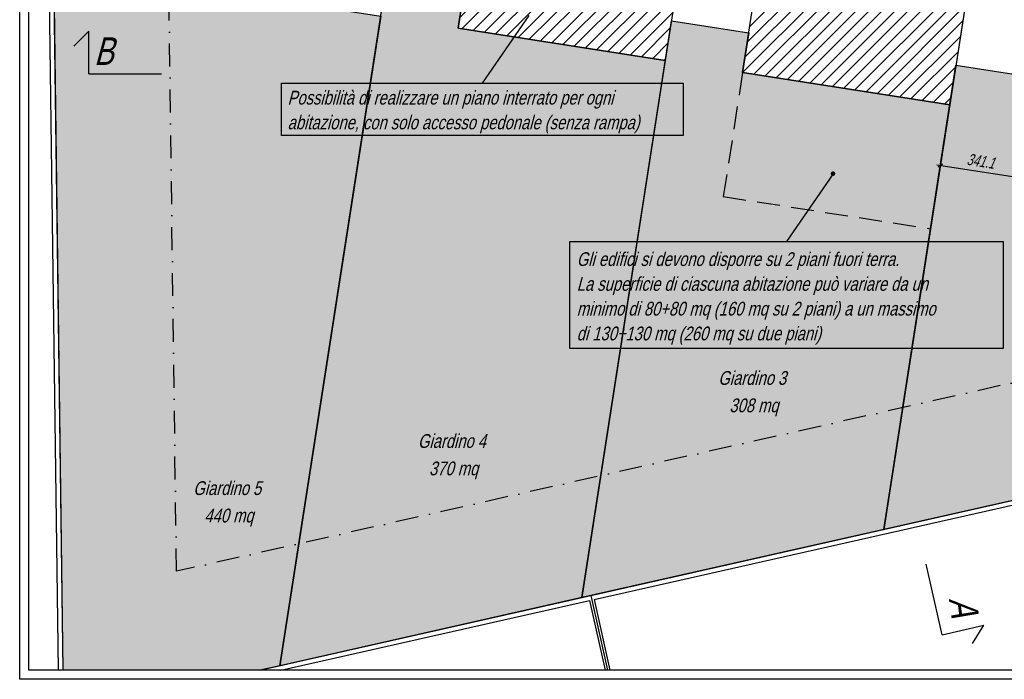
# Model space of a CAD drawing. Extents: x 662872 to 741672, y -776821 to -720021.
# Tile 1 of 13: x 662872 to 705791, y -776821 to -748077. Entities that reach past the tile are written whole.
import ezdxf

# ---------------------------------------------------------------- set-up
doc = ezdxf.new("R2010")
doc.units = 0
doc.header["$LTSCALE"] = 200
doc.linetypes.add('DASHDOT', pattern=[10, 5, -2.5, 0, -2.5])
doc.linetypes.add('DASHED', pattern=[7.5, 5, -2.5])
doc.layers.get('0').update_dxf_attribs({"linetype": 'CONTINUOUS'})
doc.layers.add('Immagini elementi utilizzati', color=7, linetype='CONTINUOUS')
doc.layers.add('Planimetria', color=7, linetype='CONTINUOUS')
doc.layers.add('LineeSezione', color=7, linetype='CONTINUOUS', lineweight=18)
doc.styles.add('ARIAL', font='arial.ttf')
doc.styles.add('CADWORK6', font='UNIVERS')
pattern_1 = [(45, (0, 0), (282.84271, -282.84271), [])]

# ---------------------------------------------------------------- blocks, each defined once
blk = doc.blocks.new('CDWK_EXTR_4')
at = {"lineweight": -2}
h = blk.add_hatch(color=0, dxfattribs=at)
edge = h.paths.add_edge_path()
edge.add_arc((0, 0), 0.5, 0, 360)
blk = doc.blocks.new('*D64')
at = {"layer": 'Immagini elementi utilizzati', "color": 9, "lineweight": -2}
for p, q in [((702979, -754578), (703096, -753827)), ((702845, -754395), (706532, -754969)), ((702912, -754487), (703095, -754353)), ((706349, -755103), (706466, -754352)), ((706282, -755011), (706465, -754878))]:
    blk.add_line(p, q, dxfattribs=at)
at = {"layer": 'Immagini elementi utilizzati', "color": 7, "lineweight": 18, "style": 'ARIAL', "oblique": 15, "width": 0.7}
blk.add_text('341.1', height=500, rotation=351.1531, dxfattribs=at).set_placement((704127, -754393))

msp = doc.modelspace()

# ---------------------------------------------------------------- hatches: boundary and pattern name
at = {"layer": 'Immagini elementi utilizzati', "linetype": 'Continuous'}
for points in [[(664164, -730745), (668477, -731416), (666478, -744261), (669848, -744786), (669579, -746515), (678610, -747921), (674205, -776228), (673344, -776421), (664762, -776421)], [(678880, -746192), (682250, -746716), (681981, -748445), (691012, -749851), (687369, -773260), (674205, -776228)], [(691282, -748122), (694652, -748647), (694383, -750376), (703414, -751781), (700533, -770293), (687369, -773260)], [(703683, -750052), (707054, -750577), (706785, -752306), (715816, -753712), (713697, -767326), (700533, -770293)]]:
    msp.add_hatch(color=106, dxfattribs=at).paths.add_polyline_path(points)
h = msp.add_hatch(dxfattribs=at)
h.set_pattern_fill('ANSI31', color=9, scale=125.985042, style=0, pattern_type=2)
h.set_pattern_definition(pattern_1)
h.paths.add_polyline_path([(683327, -739800), (692358, -741205), (691012, -749851), (681981, -748445)])
h = msp.add_hatch(dxfattribs=at)
h.set_pattern_fill('ANSI31', color=9, scale=125.985042, style=0, pattern_type=2)
h.set_pattern_definition(pattern_1)
h.paths.add_polyline_path([(695729, -741730), (704760, -743135), (703414, -751781), (694383, -750376)])

# ---------------------------------------------------------------- linework, layer by layer
at = {"layer": 'Immagini elementi utilizzati', "color": 7, "linetype": 'Continuous', "lineweight": -3}
for p, q in [((705683, -737207), (700533, -770293)), ((685063, -747894), (683035, -750847)), ((698325, -754787), (696297, -757740))]:
    msp.add_line(p, q, dxfattribs=at)
at = {"layer": 'Immagini elementi utilizzati', "color": 106, "linetype": 'Continuous', "lineweight": -3}
for points in [[(664164, -730745), (668477, -731416), (666478, -744261), (669848, -744786), (669579, -746515), (678610, -747921), (674205, -776228), (673344, -776421), (664762, -776421)], [(678880, -746192), (682250, -746716), (681981, -748445), (691012, -749851), (687369, -773260), (674205, -776228)], [(691282, -748122), (694652, -748647), (694383, -750376), (703414, -751781), (700533, -770293), (687369, -773260)], [(703683, -750052), (707054, -750577), (706785, -752306), (715816, -753712), (713697, -767326), (700533, -770293)]]:
    msp.add_lwpolyline(points, close=True, dxfattribs=at)
at = {"layer": 'Immagini elementi utilizzati', "color": 7, "linetype": 'Continuous', "lineweight": -3}
for points in [[(683327, -739800), (692358, -741205), (691012, -749851), (681981, -748445)], [(695729, -741730), (704760, -743135), (703414, -751781), (694383, -750376)], [(674283, -750847), (691787, -750847), (691787, -753117), (674283, -753117)], [(686847, -757740), (705747, -757740), (705747, -762400), (686847, -762400)]]:
    msp.add_lwpolyline(points, close=True, dxfattribs=at)
at = {"layer": 'Immagini elementi utilizzati', "color": 7, "linetype": 'DASHED', "lineweight": -3}
msp.add_lwpolyline([(694383, -750376), (693542, -755781), (702573, -757186), (703222, -753017)], dxfattribs=at)
at = {"layer": 'LineeSezione', "color": 7, "linetype": 'Continuous', "lineweight": -3}
for p, q in [((665227, -749234), (665888, -748573)), ((665888, -750442), (665888, -748573)), ((665888, -750442), (669048, -750442)), ((703079, -774880), (702384, -771797)), ((703079, -774880), (704902, -774469)), ((704403, -775259), (704902, -774469))]:
    msp.add_line(p, q, dxfattribs=at)
at = {"layer": 'Planimetria', "color": 7}
for p, q in [((664562, -776421), (663857, -722601)), ((664762, -776421), (664057, -722632)), ((664762, -776421), (664057, -722632)), ((673344, -776421), (721224, -765630)), ((687907, -773344), (721224, -765835)), ((674254, -776421), (687712, -773388)), ((687712, -773388), (688396, -776421)), ((687766, -773171), (688498, -776421)), ((687907, -773344), (688601, -776421))]:
    msp.add_line(p, q, dxfattribs=at)
at = {"layer": 'Planimetria', "color": 7, "linetype": 'Continuous', "lineweight": -3}
for points in [[(662872, -720021), (741672, -720021), (741672, -776821), (662872, -776821), (662872, -720021)], [(663272, -720421), (741272, -720421), (741272, -776421), (663272, -776421), (663272, -720421)]]:
    msp.add_lwpolyline(points, dxfattribs=at)
at = {"layer": 'Planimetria', "color": 1, "linetype": 'DASHDOT', "lineweight": -3}
msp.add_lwpolyline([(669135, -728482), (715871, -735756), (732683, -735930), (726935, -761778), (721216, -760506), (669706, -772116), (669135, -728482)], dxfattribs=at)

# ---------------------------------------------------------------- block references
at = {"layer": 'Immagini elementi utilizzati', "color": 0, "lineweight": -3}
msp.add_blockref('*D64', (0, 0), dxfattribs=at)
at = {"layer": 'Immagini elementi utilizzati', "color": 7, "linetype": 'Continuous', "lineweight": -3, "xscale": 200, "yscale": 200, "zscale": 200, "rotation": 235.52516464}
msp.add_blockref('CDWK_EXTR_4', (698325, -754787), dxfattribs=at)

# ---------------------------------------------------------------- texts
at = {"layer": 'Immagini elementi utilizzati', "color": 7, "lineweight": 18, "style": 'CADWORK6', "oblique": 15, "width": 0.8}
for s, height, p in [('B', 1200, (666112, -750048)), ('Possibilità di realizzare un piano interrato per ogni', 600, (674548, -751775)), ('abitazione, con solo accesso pedonale (senza rampa)', 600, (674548, -752855)), ('Gli edifici si devono disporre su 2 piani fuori terra.', 600, (687151, -758811)), ('La superficie di ciascuna abitazione può variare da un', 600, (687151, -759891)), ('minimo di 80+80 mq (160 mq su 2 piani) a un massimo', 600, (687151, -760971)), ('di 130+130 mq (260 mq su due piani)', 600, (687151, -762051))]:
    msp.add_text(s, height=height, dxfattribs=at).set_placement(p)
at = {"layer": 'Immagini elementi utilizzati', "color": 2, "lineweight": 18, "style": 'CADWORK6', "oblique": 15, "width": 0.8}
for s, p in [('Giardino 3', (693321, -763990)), ('308 mq', (693806, -765184)), ('Giardino 4', (680231, -766738)), ('370 mq', (680716, -767932)), ('Giardino 5', (670436, -768791)), ('440 mq', (670921, -769985))]:
    msp.add_text(s, height=600, dxfattribs=at).set_placement(p)
at = {"layer": 'Immagini elementi utilizzati', "color": 7, "lineweight": 18, "style": 'CADWORK6', "oblique": 15, "width": 0.8}
msp.add_text('A', height=1200, rotation=278, dxfattribs=at).set_placement((703375, -773317))

doc.saveas('drawing.dxf')
